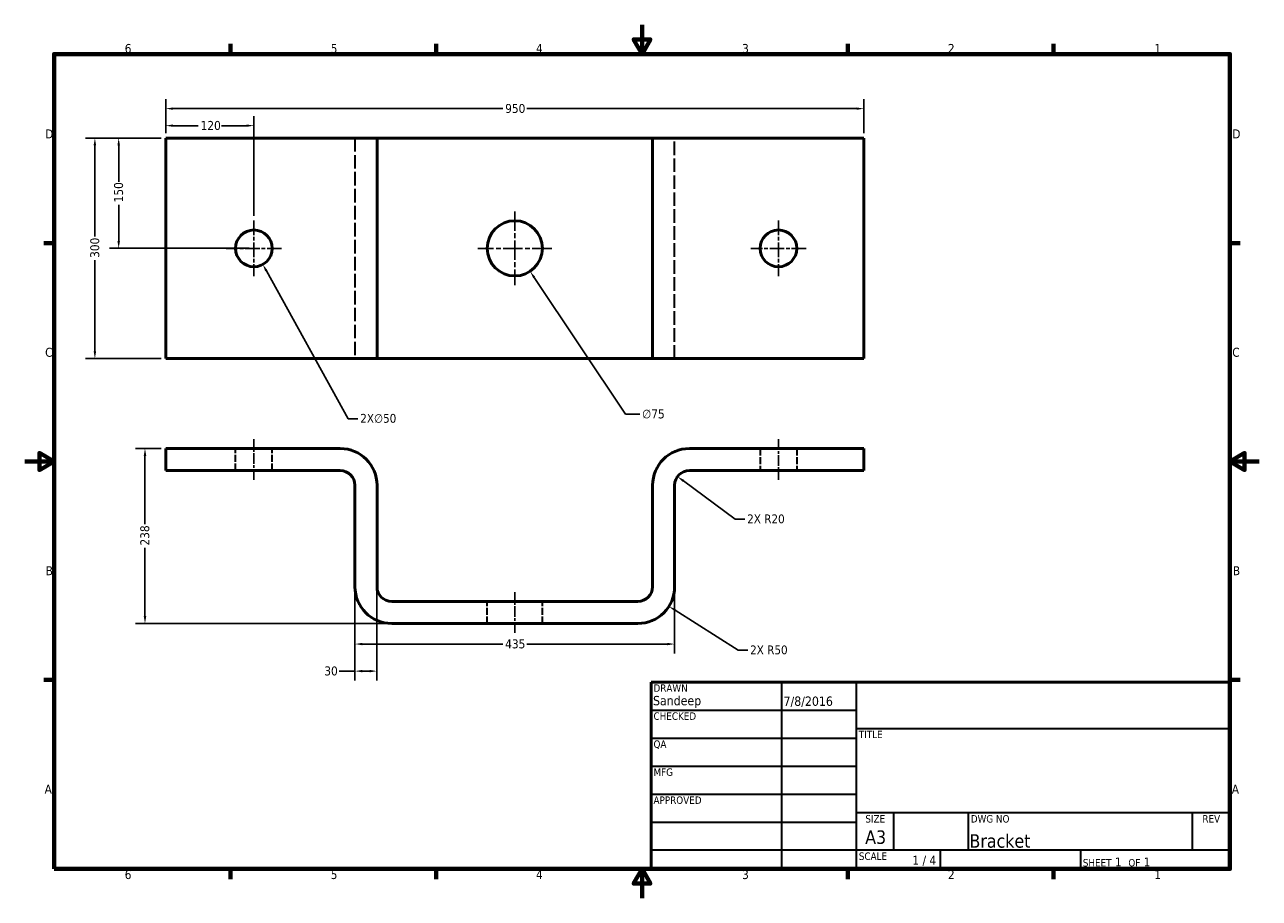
# Model space of a CAD drawing. Header units: millimetres. Extents: x 0 to 1680, y 0 to 1188.
import ezdxf
from ezdxf.enums import TextEntityAlignment as Align

# ---------------------------------------------------------------- set-up
doc = ezdxf.new("R2010")
doc.units = ezdxf.units.MM
doc.header["$LTSCALE"] = 4
doc.linetypes.add('CHAIN', pattern=[0.7087, 0.4724, -0.0591, 0.1181, -0.0591])
doc.linetypes.add('DASHED', pattern=[0.2067, 0.1654, -0.0413])
for name, color, linetype, lineweight in [('Border (ANSI)', 7, 'Continuous', 70), ('Center Mark (ANSI)', 7, 'Continuous', 25), ('Centerline (ANSI)', 7, 'Continuous', 25), ('Dimension (ANSI)', 7, 'Continuous', 25), ('Hidden (ANSI)', 7, 'DASHED', 35), ('Title (ANSI)', 7, 'Continuous', 50), ('Visible (ANSI)', 7, 'Continuous', 50)]:
    doc.layers.add(name, color=color, linetype=linetype, lineweight=lineweight)
doc.styles.add('Note Text (ANSI)', font='tahoma.ttf')
doc.styles.add('Text Style30', font='tahoma.ttf')
doc.styles.add('Text Style38', font='tahoma.ttf')
doc.styles.add('Text Style39', font='tahoma.ttf')
doc.dimstyles.new('Default - mm (ANSI)', dxfattribs={"dimscale": 4, "dimtxt": 3.048, "dimasz": 2.5, "dimexe": 3.175, "dimexo": 1.6002, "dimgap": 0.8, "dimtad": 0, "dimtoh": 1, "dimrnd": 1e-08, "dimzin": 4, "dimdsep": 46, "dimtxsty": 'Note Text (ANSI)', "dimcen": 0.09, "dimdle": 10, "dimclrd": 256, "dimclre": 256, "dimclrt": 256, "dimadec": 1, "dimazin": 1, "dimtfac": 1, "dimtofl": 0, "dimtmove": 0, "dimatfit": 3, "dimfxl": 1, "dimtolj": 1, "dimtzin": 4, "dimlwd": -1, "dimlwe": -1, "dimarcsym": 0})

# ---------------------------------------------------------------- blocks, each defined once
blk = doc.blocks.new('Borders Default Border')
at = {"layer": 'Border (ANSI)'}
for p, q in [((70, 287), (70, 290.45)), ((140, 287), (140, 290.45)), ((280, 287), (280, 290.45)), ((350, 287), (350, 290.45)), ((10, 222.75), (6.55, 222.75)), ((410, 222.75), (413.45, 222.75)), ((10, 74.25), (6.55, 74.25)), ((410, 74.25), (413.45, 74.25)), ((70, 10), (70, 6.55)), ((140, 10), (140, 6.55)), ((280, 10), (280, 6.55)), ((350, 10), (350, 6.55))]:
    blk.add_line(p, q, dxfattribs=at)
at = {"layer": 'Border (ANSI)', "flags": 128}
for points in [[(210, 297), (210, 287), (207.11, 292), (212.89, 292), (210, 287)], [(10, 10), (10, 287), (410, 287), (410, 10), (10, 10)], [(0, 148.5), (10, 148.5), (5, 151.39), (5, 145.61), (10, 148.5)], [(420, 148.5), (410, 148.5), (415, 151.39), (415, 145.61), (410, 148.5)], [(210, 0), (210, 10), (207.11, 5), (212.89, 5), (210, 10)]]:
    blk.add_lwpolyline(points, dxfattribs=at)
at = {"layer": 'Border (ANSI)', "char_height": 3.05, "attachment_point": 7, "style": 'Note Text (ANSI)'}
for s, insert in [('6', (34.03, 287.34)), ('5', (104.11, 287.34)), ('4', (173.94, 287.4)), ('3', (244.05, 287.34)), ('2', (314.08, 287.4)), ('1', (384.31, 287.4)), ('D', (6.96, 258.35)), ('D', (410.81, 258.35)), ('C', (6.95, 184.05)), ('C', (410.8, 184.05)), ('B', (7.15, 109.85)), ('B', (410.99, 109.85)), ('A', (6.78, 35.6)), ('A', (410.63, 35.6)), ('6', (34.03, 6.49)), ('5', (104.11, 6.49)), ('4', (173.94, 6.55)), ('3', (244.05, 6.49)), ('2', (314.08, 6.55)), ('1', (384.31, 6.55))]:
    blk.add_mtext(s, dxfattribs=dict(at, insert=insert))
blk = doc.blocks.new('Title Blocks ANSI - Large')
at = {"layer": 'Title (ANSI)'}
for p, q in [((127, 189.23), (127, 125.73)), ((323.85, 189.23), (127, 189.23)), ((323.85, 125.73), (323.85, 189.23)), ((127, 125.73), (323.85, 125.73))]:
    blk.add_line(p, q, dxfattribs=at)
at = {"layer": 'Title (ANSI)', "lineweight": 35}
for p, q in [((171.45, 125.73), (171.45, 189.23)), ((196.85, 125.73), (196.85, 189.23)), ((127, 179.7), (196.85, 179.7)), ((196.85, 173.48), (323.85, 173.48)), ((127, 170.18), (196.85, 170.18)), ((127, 160.65), (196.85, 160.65)), ((127, 151.13), (196.85, 151.13)), ((323.85, 144.78), (196.85, 144.78)), ((209.55, 132.08), (209.55, 144.78)), ((234.95, 132.08), (234.95, 144.78)), ((311.15, 132.08), (311.15, 144.78)), ((127, 141.6), (196.85, 141.6)), ((196.85, 132.08), (127, 132.08)), ((323.85, 132.08), (196.85, 132.08)), ((225.3, 132.08), (225.3, 125.73)), ((273.05, 132.08), (273.05, 125.73))]:
    blk.add_line(p, q, dxfattribs=at)
at = {"layer": 'Title (ANSI)', "style": 'Text Style38'}
for s, p in [('DRAWN', (127.76, 188.47)), ('CHECKED', (127.76, 178.94)), ('TITLE', (197.61, 172.72)), ('QA', (127.76, 169.42)), ('MFG', (127.76, 159.89)), ('APPROVED', (127.76, 150.37)), ('DWG NO', (235.71, 144.02)), ('SCALE', (197.61, 131.32))]:
    blk.add_text(s, height=2.54, dxfattribs=at).set_placement(p, align=Align.TOP_LEFT)
for s, p in [('SIZE', (203.2, 144.02)), ('REV', (317.5, 144.02))]:
    blk.add_text(s, height=2.54, dxfattribs=at).set_placement(p, align=Align.TOP_CENTER)
at = {"layer": 'Title (ANSI)', "insert": (273.81, 126.49), "char_height": 3.048, "attachment_point": 7, "style": 'Note Text (ANSI)'}
blk.add_mtext('\\fTahoma|b0|i0;\\H2.5400;SHEET\\fTahoma|b0|i0;\\H3.0480; 1  \\fTahoma|b0|i0;\\H2.5400;OF\\fTahoma|b0|i0;\\H3.0480; 1 ', dxfattribs=at)
at = {"layer": 'Title (ANSI)'}
for tag, p, height, style in [('AUTHOR_001', (127.6, 181.35), 3.17, 'Text Style39'), ('CREATION_DATE_001', (172, 181.16), 3.17, 'Text Style39'), ('Sheet_Size_001', (199.78, 134.24), 4.57, 'Text Style30'), ('PART_NUMBER_001', (235.25, 132.94), 4.57, 'Text Style30'), ('Initial_View_Scale_001', (215.84, 127.15), 3.05, 'Note Text (ANSI)')]:
    blk.add_attdef(tag, p, '', height=height, dxfattribs=dict(at, style=style))
at = {"layer": 'Title (ANSI)', "style": 'Text Style39'}
for tag, p in [('COMPANY', (260.35, 181.36)), ('REVISION_NUMBER', (317.5, 136.52))]:
    blk.add_attdef(tag, text='', height=3.17, dxfattribs=at).set_placement(p, align=Align.MIDDLE_CENTER)
for tag, p in [('CHECKED_BY', (127.76, 170.94)), ('CHECKED_DATE', (172.21, 170.94)), ('MFG_APPROVED_BY', (127.76, 151.89)), ('MFG_APPROVED_DATE', (172.21, 151.89)), ('ENG_APPROVED_BY', (127.76, 142.37)), ('ENG_APPROVAL_DATE', (172.21, 142.37))]:
    blk.add_attdef(tag, text='', height=3.17, dxfattribs=at).set_placement(p, align=Align.BOTTOM_LEFT)
at = {"layer": 'Title (ANSI)', "style": 'Text Style30'}
blk.add_attdef('TITLE', text='', height=4.57, dxfattribs=at).set_placement((197.61, 158.06), align=Align.MIDDLE_LEFT)
blk = doc.blocks.new('*D6')
at = {"layer": 'Defpoints', "color": 0, "transparency": 16777216}
for p in [(1141.9, 1073.9), (191.9, 1033.9), (1141.9, 1033.9)]:
    blk.add_point(p, dxfattribs=at)
at = {"layer": 'Dimension (ANSI)', "transparency": 16777216}
for p, q in [((191.9, 1040.3), (191.9, 1086.6)), ((1141.9, 1040.3), (1141.9, 1086.6)), ((201.9, 1073.9), (650.6, 1073.9)), ((1131.9, 1073.9), (683.2, 1073.9))]:
    blk.add_line(p, q, dxfattribs=at)
for points in [[(201.9, 1075.5), (201.9, 1072.2), (191.9, 1073.9)], [(1131.9, 1075.5), (1131.9, 1072.2), (1141.9, 1073.9)]]:
    blk.add_solid(points, dxfattribs=at)
at = {"layer": 'Dimension (ANSI)', "transparency": 16777216, "insert": (653.8, 1080.2), "char_height": 12.19, "attachment_point": 1, "style": 'Note Text (ANSI)'}
blk.add_mtext('\\A1;950', dxfattribs=at)
blk = doc.blocks.new('*D7')
at = {"layer": 'Defpoints', "color": 0, "transparency": 16777216}
for p in [(191.9, 1033.9), (127.9, 883.9), (311.9, 883.9)]:
    blk.add_point(p, dxfattribs=at)
at = {"layer": 'Dimension (ANSI)', "transparency": 16777216}
for p, q in [((185.5, 1033.9), (115.2, 1033.9)), ((127.9, 1023.9), (127.9, 974.5)), ((127.9, 893.9), (127.9, 943.2)), ((305.5, 883.9), (115.2, 883.9))]:
    blk.add_line(p, q, dxfattribs=at)
for points in [[(126.2, 1023.9), (129.6, 1023.9), (127.9, 1033.9)], [(126.2, 893.9), (129.6, 893.9), (127.9, 883.9)]]:
    blk.add_solid(points, dxfattribs=at)
at = {"layer": 'Dimension (ANSI)', "transparency": 16777216, "insert": (121.6, 946.4), "char_height": 12.19, "attachment_point": 1, "rotation": 90, "style": 'Note Text (ANSI)'}
blk.add_mtext('\\A1;150', dxfattribs=at)
blk = doc.blocks.new('*D8')
at = {"layer": 'Defpoints', "color": 0, "transparency": 16777216}
for p in [(191.9, 1033.9), (95.5, 733.9), (191.9, 733.9)]:
    blk.add_point(p, dxfattribs=at)
at = {"layer": 'Dimension (ANSI)', "transparency": 16777216}
for p, q in [((185.5, 1033.9), (82.8, 1033.9)), ((95.5, 1023.9), (95.5, 900.1)), ((95.5, 743.9), (95.5, 867.7)), ((185.5, 733.9), (82.8, 733.9))]:
    blk.add_line(p, q, dxfattribs=at)
for points in [[(93.8, 1023.9), (97.2, 1023.9), (95.5, 1033.9)], [(93.8, 743.9), (97.2, 743.9), (95.5, 733.9)]]:
    blk.add_solid(points, dxfattribs=at)
at = {"layer": 'Dimension (ANSI)', "transparency": 16777216, "insert": (89.2, 870.9), "char_height": 12.19, "attachment_point": 1, "rotation": 90, "style": 'Note Text (ANSI)'}
blk.add_mtext('\\A1;300', dxfattribs=at)
blk = doc.blocks.new('*D9')
at = {"layer": 'Defpoints', "color": 0, "transparency": 16777216}
for p in [(299.8, 905.7), (324, 862)]:
    blk.add_point(p, dxfattribs=at)
at = {"layer": 'Dimension (ANSI)', "transparency": 16777216}
for p, q in [((311.5, 883.9), (312.3, 883.9)), ((311.9, 883.5), (311.9, 884.2)), ((440.2, 652.2), (328.9, 853.3)), ((453.4, 652.2), (440.2, 652.2))]:
    blk.add_line(p, q, dxfattribs=at)
blk.add_solid([(330.3, 854.1), (327.4, 852.4), (324, 862)], dxfattribs=at)
at = {"layer": 'Dimension (ANSI)', "transparency": 16777216, "insert": (456.6, 658.7), "char_height": 12.192, "attachment_point": 1, "style": 'Note Text (ANSI)'}
blk.add_mtext('\\A1;\\fTahoma|b0|i0;\\H12.0000;2X∅50', dxfattribs=at)
blk = doc.blocks.new('*D10')
at = {"layer": 'Defpoints', "color": 0, "transparency": 16777216}
for p in [(646.1, 915.1), (687.7, 852.7)]:
    blk.add_point(p, dxfattribs=at)
at = {"layer": 'Dimension (ANSI)', "transparency": 16777216}
for p, q in [((666.5, 883.9), (667.3, 883.9)), ((666.9, 883.5), (666.9, 884.2)), ((817.4, 658.2), (693.3, 844.3)), ((836.9, 658.2), (817.4, 658.2))]:
    blk.add_line(p, q, dxfattribs=at)
blk.add_solid([(694.6, 845.3), (691.9, 843.4), (687.7, 852.7)], dxfattribs=at)
at = {"layer": 'Dimension (ANSI)', "transparency": 16777216, "insert": (840.1, 664.8), "char_height": 12.19, "attachment_point": 1, "style": 'Note Text (ANSI)'}
blk.add_mtext('\\A1;∅75', dxfattribs=at)
blk = doc.blocks.new('*D11')
at = {"layer": 'Defpoints', "color": 0, "transparency": 16777216}
for p in [(311.9, 1050.7), (191.9, 1033.9), (311.9, 921.6)]:
    blk.add_point(p, dxfattribs=at)
at = {"layer": 'Dimension (ANSI)', "transparency": 16777216}
for p, q in [((191.9, 1040.3), (191.9, 1063.4)), ((311.9, 928), (311.9, 1063.4)), ((201.9, 1050.7), (236.2, 1050.7)), ((301.9, 1050.7), (267.6, 1050.7))]:
    blk.add_line(p, q, dxfattribs=at)
for points in [[(201.9, 1052.4), (201.9, 1049.1), (191.9, 1050.7)], [(301.9, 1052.4), (301.9, 1049.1), (311.9, 1050.7)]]:
    blk.add_solid(points, dxfattribs=at)
at = {"layer": 'Dimension (ANSI)', "transparency": 16777216, "insert": (239.4, 1057.1), "char_height": 12.19, "attachment_point": 1, "style": 'Note Text (ANSI)'}
blk.add_mtext('\\A1;120', dxfattribs=at)
blk = doc.blocks.new('*D12')
at = {"layer": 'Defpoints', "color": 0, "transparency": 16777216}
for p in [(449.4, 423.7), (479.4, 423.7), (479.4, 308.9)]:
    blk.add_point(p, dxfattribs=at)
at = {"layer": 'Dimension (ANSI)', "transparency": 16777216}
for p, q in [((449.4, 417.3), (449.4, 296.2)), ((479.4, 417.3), (479.4, 296.2)), ((449.4, 308.9), (427.7, 308.9)), ((469.4, 308.9), (459.4, 308.9))]:
    blk.add_line(p, q, dxfattribs=at)
for points in [[(459.4, 310.6), (459.4, 307.3), (449.4, 308.9)], [(469.4, 310.6), (469.4, 307.3), (479.4, 308.9)]]:
    blk.add_solid(points, dxfattribs=at)
at = {"layer": 'Dimension (ANSI)', "transparency": 16777216, "insert": (407.7, 315.3), "char_height": 12.19, "attachment_point": 1, "style": 'Note Text (ANSI)'}
blk.add_mtext('\\A1;30', dxfattribs=at)
blk = doc.blocks.new('*D13')
at = {"layer": 'Defpoints', "color": 0, "transparency": 16777216}
for p in [(163.7, 611.7), (191.9, 611.7), (499.4, 373.7)]:
    blk.add_point(p, dxfattribs=at)
at = {"layer": 'Dimension (ANSI)', "transparency": 16777216}
for p, q in [((185.5, 611.7), (151, 611.7)), ((163.7, 601.7), (163.7, 508.9)), ((163.7, 383.7), (163.7, 476.5)), ((493, 373.7), (151, 373.7))]:
    blk.add_line(p, q, dxfattribs=at)
for points in [[(162, 601.7), (165.4, 601.7), (163.7, 611.7)], [(162, 383.7), (165.4, 383.7), (163.7, 373.7)]]:
    blk.add_solid(points, dxfattribs=at)
at = {"layer": 'Dimension (ANSI)', "transparency": 16777216, "insert": (157.3, 479.7), "char_height": 12.19, "attachment_point": 1, "rotation": 90, "style": 'Note Text (ANSI)'}
blk.add_mtext('\\A1;238', dxfattribs=at)
blk = doc.blocks.new('*D14')
at = {"layer": 'Defpoints', "color": 0, "transparency": 16777216}
for p in [(449.4, 423.7), (884.4, 423.7), (884.4, 345.7)]:
    blk.add_point(p, dxfattribs=at)
at = {"layer": 'Dimension (ANSI)', "transparency": 16777216}
for p, q in [((449.4, 417.3), (449.4, 333)), ((884.4, 417.3), (884.4, 333)), ((459.4, 345.7), (650.6, 345.7)), ((874.4, 345.7), (683.2, 345.7))]:
    blk.add_line(p, q, dxfattribs=at)
for points in [[(459.4, 347.4), (459.4, 344.1), (449.4, 345.7)], [(874.4, 347.4), (874.4, 344.1), (884.4, 345.7)]]:
    blk.add_solid(points, dxfattribs=at)
at = {"layer": 'Dimension (ANSI)', "transparency": 16777216, "insert": (653.8, 352.1), "char_height": 12.19, "attachment_point": 1, "style": 'Note Text (ANSI)'}
blk.add_mtext('\\A1;435', dxfattribs=at)
blk = doc.blocks.new('*D15')
at = {"layer": 'Defpoints', "color": 0, "transparency": 16777216}
for p in [(834.4, 423.7), (876.7, 397)]:
    blk.add_point(p, dxfattribs=at)
at = {"layer": 'Dimension (ANSI)', "transparency": 16777216}
for p, q in [((970.9, 337.6), (885.2, 391.7)), ((983.9, 337.6), (970.9, 337.6))]:
    blk.add_line(p, q, dxfattribs=at)
blk.add_solid([(886, 393.1), (884.3, 390.3), (876.7, 397)], dxfattribs=at)
at = {"layer": 'Dimension (ANSI)', "transparency": 16777216, "insert": (987.1, 343.8), "char_height": 12.192, "attachment_point": 1, "style": 'Note Text (ANSI)'}
blk.add_mtext('\\A1;\\fTahoma|b0|i0;\\H12.0000;2X R50', dxfattribs=at)
blk = doc.blocks.new('*D16')
at = {"layer": 'Defpoints', "color": 0, "transparency": 16777216}
for p in [(888.3, 573.5), (904.4, 561.7)]:
    blk.add_point(p, dxfattribs=at)
at = {"layer": 'Dimension (ANSI)', "transparency": 16777216}
for p, q in [((966.9, 515.8), (896.3, 567.6)), ((979.9, 515.8), (966.9, 515.8))]:
    blk.add_line(p, q, dxfattribs=at)
blk.add_solid([(897.3, 568.9), (895.4, 566.2), (888.3, 573.5)], dxfattribs=at)
at = {"layer": 'Dimension (ANSI)', "transparency": 16777216, "insert": (983.1, 522), "char_height": 12.192, "attachment_point": 1, "style": 'Note Text (ANSI)'}
blk.add_mtext('\\A1;\\fTahoma|b0|i0;\\H12.0000;2X R20', dxfattribs=at)

msp = doc.modelspace()

# ---------------------------------------------------------------- linework, layer by layer
at = {"layer": 'Center Mark (ANSI)', "linetype": 'CHAIN', "ltscale": 13.943585}
for p, q in [((666.91, 934.07), (666.91, 833.67)), ((717.11, 883.87), (616.71, 883.87))]:
    msp.add_line(p, q, dxfattribs=at)
at = {"layer": 'Center Mark (ANSI)', "linetype": 'CHAIN', "ltscale": 10.471552}
for p, q in [((311.91, 921.57), (311.91, 846.17)), ((1025.64, 921.57), (1025.64, 846.17)), ((349.61, 883.87), (274.21, 883.87)), ((1063.34, 883.87), (987.94, 883.87))]:
    msp.add_line(p, q, dxfattribs=at)
at = {"layer": 'Centerline (ANSI)', "linetype": 'CHAIN', "ltscale": 7.693925}
for p, q in [((311.91, 568.97), (311.91, 624.37)), ((1025.64, 624.37), (1025.64, 568.97)), ((666.91, 360.97), (666.91, 416.37))]:
    msp.add_line(p, q, dxfattribs=at)
at = {"layer": 'Hidden (ANSI)', "ltscale": 27.911131}
for p, q in [((449.41, 1033.87), (449.41, 733.87)), ((884.41, 733.87), (884.41, 1033.87))]:
    msp.add_line(p, q, dxfattribs=at)
at = {"layer": 'Hidden (ANSI)', "ltscale": 14.285125}
for p, q in [((286.91, 581.67), (286.91, 611.67)), ((336.91, 581.67), (336.91, 611.67)), ((1000.64, 611.67), (1000.64, 581.67)), ((1050.64, 611.67), (1050.64, 581.67)), ((629.41, 373.67), (629.41, 403.67)), ((704.41, 373.67), (704.41, 403.67))]:
    msp.add_line(p, q, dxfattribs=at)
at = {"layer": 'Visible (ANSI)'}
for p, q in [((429.41, 1033.87), (191.91, 1033.87)), ((191.91, 1033.87), (191.91, 733.87)), ((429.41, 1033.87), (479.41, 1033.87)), ((479.41, 733.87), (479.41, 1033.87)), ((499.41, 1033.87), (479.41, 1033.87)), ((834.41, 1033.87), (499.41, 1033.87)), ((854.41, 1033.87), (834.41, 1033.87)), ((854.41, 1033.87), (904.41, 1033.87)), ((854.41, 1033.87), (854.41, 733.87)), ((1141.91, 1033.87), (904.41, 1033.87)), ((1141.91, 733.87), (1141.91, 1033.87)), ((191.91, 733.87), (429.41, 733.87)), ((479.41, 733.87), (429.41, 733.87)), ((479.41, 733.87), (499.41, 733.87)), ((499.41, 733.87), (834.41, 733.87)), ((834.41, 733.87), (854.41, 733.87)), ((904.41, 733.87), (854.41, 733.87)), ((904.41, 733.87), (1141.91, 733.87)), ((191.91, 611.67), (429.41, 611.67)), ((191.91, 581.67), (191.91, 611.67)), ((904.41, 611.67), (1141.91, 611.67)), ((1141.91, 611.67), (1141.91, 581.67)), ((429.41, 581.67), (191.91, 581.67)), ((1141.91, 581.67), (904.41, 581.67)), ((449.41, 423.67), (449.41, 561.67)), ((479.41, 561.67), (479.41, 423.67)), ((854.41, 423.67), (854.41, 561.67)), ((884.41, 561.67), (884.41, 423.67)), ((499.41, 403.67), (834.41, 403.67)), ((834.41, 373.67), (499.41, 373.67))]:
    msp.add_line(p, q, dxfattribs=at)
for centre, radius in [((311.91, 883.87), 25), ((666.91, 883.87), 37.5), ((1025.64, 883.87), 25)]:
    msp.add_circle(centre, radius, dxfattribs=at)
for centre, radius, start, end in [((429.41, 561.67), 50, 0, 90), ((904.41, 561.67), 50, 90, 180), ((429.41, 561.67), 20, 0, 90), ((904.41, 561.67), 20, 90, 180), ((499.41, 423.67), 50, 180, 270), ((499.41, 423.67), 20, 180, 270), ((834.41, 423.67), 50, 270, 0), ((834.41, 423.67), 20, 270, 0)]:
    msp.add_arc(centre, radius, start, end, dxfattribs=at)

# ---------------------------------------------------------------- block references
at = {"xscale": 4, "yscale": 4, "zscale": 4}
msp.add_blockref('Borders Default Border', (0, 0), dxfattribs=at)
msp.add_blockref('Title Blocks ANSI - Large', (344.6, -462.92), dxfattribs=at).add_auto_attribs({'AUTHOR_001': 'Sandeep', 'CREATION_DATE_001': '7/8/2016', 'PART_NUMBER_001': 'Bracket', 'Sheet_Size_001': 'A3', 'Initial_View_Scale_001': '1 / 4'})

# ---------------------------------------------------------------- dimensions: what is measured, and where the dimension line sits
at = {"layer": 'Dimension (ANSI)'}
for base, p1, p2, angle, picture, middle in [((1141.91, 1073.87), (191.91, 1033.87), (1141.91, 1033.87), 180, '*D6', (666.91, 1073.87)), ((311.91, 1050.74), (191.91, 1033.87), (311.91, 921.57), 180, '*D11', (251.91, 1050.74)), ((95.51, 733.87), (191.91, 1033.87), (191.91, 733.87), 90, '*D8', (95.51, 883.87)), ((127.91, 883.87), (191.91, 1033.87), (311.91, 883.87), 90, '*D7', (127.91, 958.87)), ((163.71, 611.67), (499.41, 373.67), (191.91, 611.67), 90, '*D13', (163.71, 492.67))]:
    dim = msp.add_linear_dim(base=base, p1=p1, p2=p2, angle=angle, dimstyle='Default - mm (ANSI)', override={"dimgap": 0.8, "dimtoh": 0, "dimdec": 0, "dimtol": 0, "dimlim": 0, "dimtp": 0, "dimtm": 0, "dimtdec": 2, "dimatfit": 1}, dxfattribs=at)
    dim.commit()
    dim.dimension.update_dxf_attribs({"geometry": picture, "text_midpoint": middle, "dimtype": 160})
dim = msp.add_diameter_dim_2p(p1=(646.1, 915.07), p2=(687.71, 852.67), dimstyle='Default - mm (ANSI)', override={"dimgap": 0.8, "dimtih": 1, "dimdec": 0, "dimlfac": 1, "dimtol": 0, "dimlim": 0, "dimtp": 0, "dimtm": 0, "dimtdec": 2}, dxfattribs=at)
dim.commit()
dim.dimension.update_dxf_attribs({"geometry": '*D10', "text_midpoint": (855.05, 658.24), "dimtype": 163})
dim = msp.add_diameter_dim_2p(p1=(299.79, 905.74), p2=(324.02, 862), text='\\fTahoma|b0|i0;\\H12.0000;2X<>', dimstyle='Default - mm (ANSI)', override={"dimgap": 0.8, "dimtih": 1, "dimdec": 0, "dimlfac": 1, "dimtol": 0, "dimlim": 0, "dimtp": 0, "dimtm": 0, "dimtdec": 2}, dxfattribs=at)
dim.commit()
dim.dimension.update_dxf_attribs({"geometry": '*D9', "text_midpoint": (480.7, 652.23), "dimtype": 163})
for center, mpoint, picture, middle in [((904.41, 561.67), (888.28, 573.51), '*D16', (1008.31, 515.79)), ((834.41, 423.67), (876.7, 397), '*D15', (1012.34, 337.59))]:
    dim = msp.add_radius_dim(center=center, mpoint=mpoint, text='\\fTahoma|b0|i0;\\H12.0000;2X <>', dimstyle='Default - mm (ANSI)', override={"dimgap": 0.8, "dimtih": 1, "dimdec": 0, "dimlfac": 1, "dimcen": 0, "dimtol": 0, "dimlim": 0, "dimtp": 0, "dimtm": 0, "dimtdec": 2}, dxfattribs=at)
    dim.commit()
    dim.dimension.update_dxf_attribs({"geometry": picture, "text_midpoint": middle, "dimtype": 164})
for base, p2, override, picture, middle in [((479.41, 308.95), (479.41, 423.67), {"dimgap": 0.8, "dimtoh": 0, "dimdec": 0, "dimtol": 0, "dimlim": 0, "dimtp": 0, "dimtm": 0, "dimtdec": 2, "dimatfit": 2}, '*D12', (416.1, 308.95)), ((884.41, 345.73), (884.41, 423.67), {"dimgap": 0.8, "dimtoh": 0, "dimdec": 0, "dimtol": 0, "dimlim": 0, "dimtp": 0, "dimtm": 0, "dimtdec": 2, "dimatfit": 1}, '*D14', (666.91, 345.73))]:
    dim = msp.add_linear_dim(base=base, p1=(449.41, 423.67), p2=p2, dimstyle='Default - mm (ANSI)', override=override, dxfattribs=at)
    dim.commit()
    dim.dimension.update_dxf_attribs({"geometry": picture, "text_midpoint": middle, "dimtype": 160})

doc.saveas('drawing.dxf')
